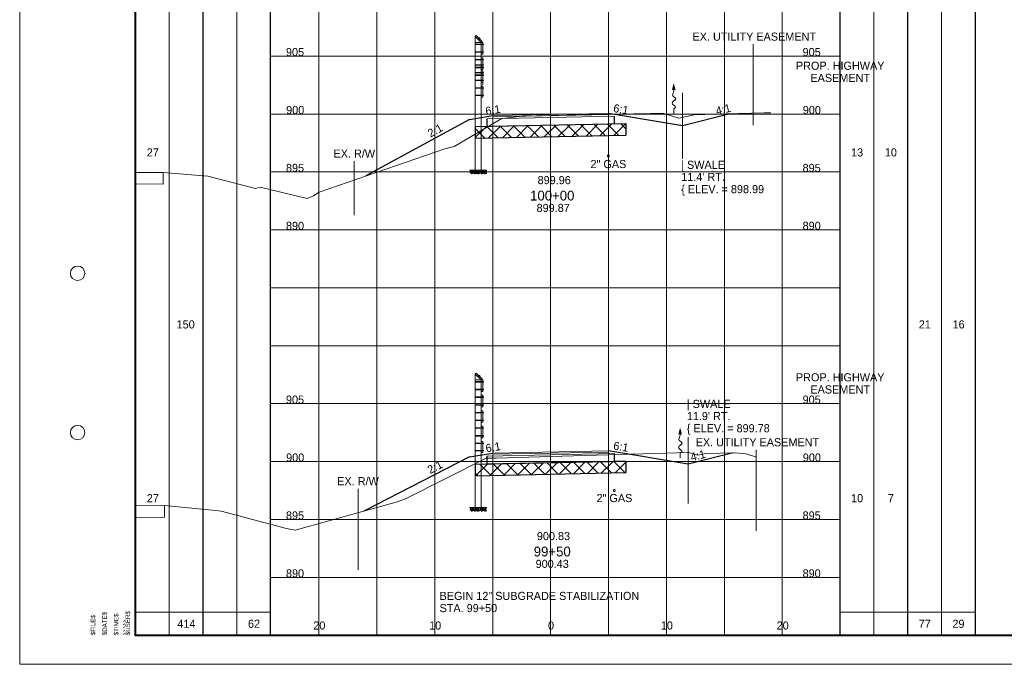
# Paper-space layout 'Layout1' of a CAD drawing. Header units: feet. Extents: x -1005 to 2379, y -670 to 6548.
# Tile 29 of 69: x -10 to 75, y 2528 to 2583. Entities that reach past the tile are written whole.
import ezdxf
from ezdxf.enums import TextEntityAlignment as Align

# ---------------------------------------------------------------- set-up
doc = ezdxf.new("R2010")
doc.units = ezdxf.units.FT
doc.header["$LTSCALE"] = 5
doc.header["$MEASUREMENT"] = 0
for name, pattern in [('cl5', [50, 1.25, -1.25, 45, -1.25, 1.25]), ('DGN Style 2', [150.837143, 90.502286, -60.334857]), ('DGN Style 3', [211.172, 150.837143, -60.334857]), ('esmtshpr', [5.35, 1, -0.175, -0.175, 4]), ('esmtuex', [4.65, 0.8, -0.275, -0.275, 0.8, -0.3, 0.8, -0.3, 0.8, -0.3]), ('fencepr', [1, 0.925, 0.075]), ('rowex', [4.85, 0.8, -0.375, -0.375, 0.8, -0.3, 0.8, -0.3, 0.8, -0.3])]:
    doc.linetypes.add(name, pattern=pattern)
for name, color, linetype, lineweight in [('DR_P_Flow_Arrow', 151, 'Continuous', 13), ('GE_P_CL_5', 7, 'cl5', 13), ('PV_P_Text', 7, 'Continuous', 13), ('PV_X_EOP', 7, 'DGN Style 3', 0), ('RD_P_Cells', 7, 'Continuous', 0), ('RD_P_Fence', 230, 'fencepr', 13), ('RW_P_Esmt_SH', 193, 'esmtshpr', 40), ('RW_X_Esmt_U', 6, 'esmtuex', 30), ('RW_X_Fee_RW', 6, 'rowex', 30), ('SH_Border', 7, 'Continuous', 40), ('SH_Data', 7, 'Continuous', 0), ('SH_Major_Grid_Line', 254, 'Continuous', 13), ('SH_Text', 7, 'Continuous', 13), ('TX_P_20', 7, 'Continuous', 13), ('TX_P_5', 7, 'Continuous', 13), ('TX_P_Misc', 7, 'Continuous', 13), ('TX_X_5', 7, 'Continuous', 0), ('UT_X_Gas', 2, 'Continuous', 0), ('XS_P_Finished_Grade', 3, 'Continuous', 30), ('XS_P_Pavt_Surface', 251, 'Continuous', 13), ('XS_P_Subgrade', 4, 'Continuous', 30), ('XS_P_Undercut', 230, 'Continuous', 30), ('XS_X_Ground_Line', 3, 'DGN Style 2', 13)]:
    doc.layers.add(name, color=color, linetype=linetype, lineweight=lineweight)
doc.layers.add('SH_Cut_Line', color=7, linetype='DGN Style 3', lineweight=0, plot=False)
doc.layers.add('XS_P_Pavt_Layers', color=251, linetype='Continuous', lineweight=0, transparency=0.5)
doc.styles.add('Slanted-Normal LS 0.50', font='font31.shx', dxfattribs={"height": 0.14})
doc.styles.add('Slanted-Sub Title', font='font31.shx', dxfattribs={"height": 0.17})
doc.styles.add('Style-CHAR_FAST_FONT', font='CHAR_FAST_FONT.shx')
doc.styles.add('Style-FONT1', font='FONT1.shx')
doc.styles.add('Style-font31', font='font31.shx')

# ---------------------------------------------------------------- blocks, each defined once
blk = doc.blocks.new('STAMP')
at = {"layer": 'TX_P_Misc', "linetype": 'Continuous', "lineweight": 13, "style": 'Style-CHAR_FAST_FONT'}
for s, p in [('$DATE$', (-0.573, 0)), ('$TIME$', (-0.373, 0)), ('$USER$', (-0.173, 0)), ('$FILE$', (-0.773, 0))]:
    blk.add_text(s, height=0.078, rotation=90, dxfattribs=at).set_placement(p, align=Align.TOP_LEFT)
blk = doc.blocks.new('XS POINT_137')
at = {"layer": 'PV_X_EOP'}
blk.add_line((0, 0.5), (0, -0.5), dxfattribs=at)
blk = doc.blocks.new('XS POINT_138')
at = {"layer": 'RW_X_Fee_RW', "linetype": 'DGN Style 3', "lineweight": 0}
blk.add_line((0, 3.5), (0, -3.5), dxfattribs=at)
blk = doc.blocks.new('GPKLBL_111')
at = {"layer": 'TX_P_5', "linetype": 'Continuous', "extrusion": (0, 0, -1), "insert": (-0.462, 0.97), "char_height": 0.7, "attachment_point": 3, "text_direction": (-0.986394, 0.164399, 0), "line_spacing_factor": 0.6, "style": 'Style-font31'}
blk.add_mtext('6:1', dxfattribs=at)
blk = doc.blocks.new('XS POINT_139')
at = {"layer": 'RW_P_Esmt_SH', "linetype": 'Continuous', "lineweight": 13}
blk.add_line((0, 3.5), (0, -3.5), dxfattribs=at)
blk = doc.blocks.new('GPKLBL_112')
at = {"layer": 'TX_P_5', "linetype": 'Continuous', "insert": (-0.511, 0.978), "char_height": 0.7, "attachment_point": 1, "rotation": 350.53768, "line_spacing_factor": 0.6, "style": 'Style-font31'}
blk.add_mtext('6:1', dxfattribs=at)
blk = doc.blocks.new('GPKLBL_113')
at = {"layer": 'TX_P_5', "linetype": 'Continuous', "insert": (-1.114, 0.56), "char_height": 0.7, "attachment_point": 1, "rotation": 14.03624, "line_spacing_factor": 0.9, "style": 'Style-font31'}
blk.add_mtext('4:1', dxfattribs=at)
blk = doc.blocks.new('XS POINT_140')
at = {"layer": 'UT_X_Gas', "linetype": 'DGN Style 3'}
blk.add_circle((0, 0), 0.0833, dxfattribs=at)
blk = doc.blocks.new('DFL-P_5')
at = {"layer": 'DR_P_Flow_Arrow', "color": 151, "linetype": 'Continuous', "lineweight": 13}
blk.add_open_spline([(-0.08, 0), (-0.081, 0), (-0.082, 0), (-0.083, 0), (-0.094, 0), (-0.105, 0.005), (-0.116, 0.008), (-0.123, 0.01), (-0.131, 0.013), (-0.137, 0.015), (-0.152, 0.02), (-0.165, -0.02), (-0.179, -0.022), (-0.195, -0.023), (-0.212, 0.018), (-0.228, 0.02), (-0.245, 0.021), (-0.266, -0.028), (-0.284, -0.022), (-0.29, -0.02), (-0.287, 0.001), (-0.295, 0.001), (-0.313, 0), (-0.332, 0), (-0.35, 0)], degree=3, knots=[0, 0, 0, 0, 0.009646, 0.009646, 0.009646, 0.112481, 0.112481, 0.112481, 0.179673, 0.179673, 0.179673, 0.350625, 0.350625, 0.350625, 0.544565, 0.544565, 0.544565, 0.756426, 0.756426, 0.756426, 0.832712, 0.832712, 0.832712, 1, 1, 1, 1], dxfattribs=at)
at = {"layer": 'DR_P_Flow_Arrow', "color": 151, "linetype": 'Continuous', "lineweight": 0, "extrusion": (0, 0, -1)}
blk.add_solid([(0.08, 0.022), (0, 0), (0.08, -0.021)], dxfattribs=at)
blk = doc.blocks.new('XS POINT_141')
at = {"layer": 'RW_X_Esmt_U', "linetype": 'DGN Style 3', "lineweight": 0}
blk.add_line((0, 3.5), (0, -3.5), dxfattribs=at)
blk = doc.blocks.new('RCP')
at = {"layer": 'RD_P_Cells'}
for points, knots in [([(0.02, 0.09), (0.03, 0.1), (0.05, 0.11), (0.07, 0.11), (0.07, 0.12), (0.08, 0.1), (0.08, 0.09), (0.08, 0.08), (0.07, 0.07), (0.06, 0.06), (0.05, 0.05), (0.02, 0.04), (0.02, 0.05), (0.01, 0.06), (0.01, 0.07), (0.01, 0.08), (0.01, 0.08), (0.01, 0.08), (0.01, 0.09), (0.02, 0.09), (0.02, 0.09), (0.02, 0.09)], [0, 0, 0, 0, 0.258176, 0.258176, 0.258176, 0.385117, 0.385117, 0.385117, 0.555016, 0.555016, 0.555016, 0.785627, 0.785627, 0.785627, 0.908123, 0.908123, 0.908123, 0.969027, 0.969027, 0.969027, 1, 1, 1, 1]), ([(0.05, 0.33), (0.06, 0.33), (0.06, 0.34), (0.07, 0.34), (0.08, 0.35), (0.09, 0.35), (0.1, 0.35), (0.11, 0.35), (0.12, 0.35), (0.12, 0.34), (0.13, 0.33), (0.13, 0.33), (0.13, 0.32), (0.12, 0.31), (0.12, 0.3), (0.11, 0.29), (0.1, 0.28), (0.09, 0.28), (0.08, 0.28), (0.07, 0.28), (0.05, 0.27), (0.04, 0.28), (0.04, 0.29), (0.03, 0.29), (0.03, 0.3), (0.03, 0.31), (0.04, 0.32), (0.04, 0.32), (0.04, 0.32), (0.04, 0.33), (0.05, 0.33)], [0, 0, 0, 0, 0.107172, 0.107172, 0.107172, 0.224609, 0.224609, 0.224609, 0.311187, 0.311187, 0.311187, 0.390245, 0.390245, 0.390245, 0.521508, 0.521508, 0.521508, 0.650159, 0.650159, 0.650159, 0.785017, 0.785017, 0.785017, 0.874079, 0.874079, 0.874079, 0.953282, 0.953282, 0.953282, 1, 1, 1, 1]), ([(0.16, 0.26), (0.17, 0.26), (0.19, 0.27), (0.2, 0.27), (0.22, 0.27), (0.22, 0.25), (0.23, 0.23), (0.23, 0.22), (0.23, 0.2), (0.22, 0.19), (0.2, 0.18), (0.19, 0.17), (0.17, 0.17), (0.16, 0.16), (0.14, 0.16), (0.13, 0.17), (0.12, 0.17), (0.11, 0.18), (0.11, 0.18), (0.1, 0.2), (0.1, 0.22), (0.11, 0.23), (0.11, 0.24), (0.12, 0.24), (0.13, 0.25), (0.13, 0.25), (0.14, 0.26), (0.15, 0.26), (0.15, 0.26), (0.15, 0.26), (0.16, 0.26)], [0, 0, 0, 0, 0.126661, 0.126661, 0.126661, 0.253188, 0.253188, 0.253188, 0.368171, 0.368171, 0.368171, 0.509113, 0.509113, 0.509113, 0.63015, 0.63015, 0.63015, 0.70369, 0.70369, 0.70369, 0.826515, 0.826515, 0.826515, 0.907901, 0.907901, 0.907901, 0.976801, 0.976801, 0.976801, 1, 1, 1, 1]), ([(0.16, 0.11), (0.17, 0.11), (0.18, 0.11), (0.19, 0.12), (0.21, 0.12), (0.23, 0.12), (0.25, 0.1), (0.26, 0.09), (0.26, 0.07), (0.26, 0.06), (0.25, 0.05), (0.24, 0.03), (0.23, 0.02), (0.21, 0), (0.18, 0), (0.16, 0.01), (0.15, 0.02), (0.13, 0.03), (0.13, 0.05), (0.12, 0.06), (0.13, 0.07), (0.14, 0.08), (0.14, 0.09), (0.14, 0.09), (0.15, 0.1), (0.15, 0.1), (0.15, 0.1), (0.16, 0.11)], [0, 0, 0, 0, 0.098896, 0.098896, 0.098896, 0.24332, 0.24332, 0.24332, 0.355319, 0.355319, 0.355319, 0.496743, 0.496743, 0.496743, 0.673566, 0.673566, 0.673566, 0.816859, 0.816859, 0.816859, 0.906168, 0.906168, 0.906168, 0.969895, 0.969895, 0.969895, 1, 1, 1, 1]), ([(0.29, 0.35), (0.3, 0.35), (0.31, 0.36), (0.32, 0.36), (0.34, 0.36), (0.34, 0.33), (0.34, 0.32), (0.33, 0.31), (0.32, 0.3), (0.31, 0.3), (0.3, 0.29), (0.28, 0.29), (0.27, 0.3), (0.27, 0.31), (0.27, 0.32), (0.27, 0.33), (0.27, 0.33), (0.28, 0.34), (0.28, 0.34), (0.28, 0.35), (0.28, 0.35), (0.29, 0.35)], [0, 0, 0, 0, 0.188286, 0.188286, 0.188286, 0.356428, 0.356428, 0.356428, 0.541746, 0.541746, 0.541746, 0.732506, 0.732506, 0.732506, 0.852511, 0.852511, 0.852511, 0.937171, 0.937171, 0.937171, 1, 1, 1, 1]), ([(0.31, 0.2), (0.32, 0.21), (0.33, 0.21), (0.34, 0.22), (0.35, 0.22), (0.36, 0.2), (0.36, 0.18), (0.37, 0.17), (0.36, 0.16), (0.35, 0.14), (0.34, 0.13), (0.33, 0.13), (0.32, 0.12), (0.31, 0.12), (0.3, 0.12), (0.29, 0.13), (0.28, 0.14), (0.27, 0.15), (0.27, 0.16), (0.28, 0.17), (0.28, 0.19), (0.29, 0.19), (0.29, 0.2), (0.3, 0.2), (0.31, 0.2)], [0, 0, 0, 0, 0.135762, 0.135762, 0.135762, 0.276579, 0.276579, 0.276579, 0.425633, 0.425633, 0.425633, 0.565886, 0.565886, 0.565886, 0.678149, 0.678149, 0.678149, 0.814077, 0.814077, 0.814077, 0.922173, 0.922173, 0.922173, 1, 1, 1, 1])]:
    blk.add_open_spline(points, degree=3, knots=knots, dxfattribs=at)
blk = doc.blocks.new('GPKLBL_114')
at = {"layer": 'TX_P_5', "linetype": 'Continuous', "insert": (-0.724, 0.674), "char_height": 0.7, "attachment_point": 1, "rotation": 27.97353, "line_spacing_factor": 0.6, "style": 'Style-font31'}
blk.add_mtext('2:1', dxfattribs=at)
blk = doc.blocks.new('XS POINT_142')
at = {"layer": 'PV_X_EOP'}
blk.add_line((0, 0.5), (0, -0.5), dxfattribs=at)
blk = doc.blocks.new('GPKLBL_115')
at = {"layer": 'TX_P_5', "linetype": 'Continuous', "extrusion": (0, 0, -1), "insert": (-0.462, 0.97), "char_height": 0.7, "attachment_point": 3, "text_direction": (-0.986394, 0.164399, 0), "line_spacing_factor": 0.6, "style": 'Style-font31'}
blk.add_mtext('6:1', dxfattribs=at)
blk = doc.blocks.new('XS POINT_143')
at = {"layer": 'RW_P_Esmt_SH', "linetype": 'Continuous', "lineweight": 13}
blk.add_line((0, 3.5), (0, -3.5), dxfattribs=at)
blk = doc.blocks.new('GPKLBL_116')
at = {"layer": 'TX_P_5', "linetype": 'Continuous', "insert": (-1.114, 0.56), "char_height": 0.7, "attachment_point": 1, "rotation": 14.03624, "line_spacing_factor": 0.9, "style": 'Style-font31'}
blk.add_mtext('4:1', dxfattribs=at)
blk = doc.blocks.new('GPKLBL_117')
at = {"layer": 'TX_P_5', "linetype": 'Continuous', "insert": (-0.511, 0.978), "char_height": 0.7, "attachment_point": 1, "rotation": 350.53768, "line_spacing_factor": 0.6, "style": 'Style-font31'}
blk.add_mtext('6:1', dxfattribs=at)
blk = doc.blocks.new('XS POINT_144')
at = {"layer": 'UT_X_Gas', "linetype": 'DGN Style 3'}
blk.add_circle((0, 0), 0.0833, dxfattribs=at)
blk = doc.blocks.new('DFL-P_6')
at = {"layer": 'DR_P_Flow_Arrow', "color": 151, "linetype": 'Continuous', "lineweight": 13}
blk.add_open_spline([(-0.08, 0), (-0.081, 0), (-0.082, 0), (-0.083, 0), (-0.094, 0), (-0.105, 0.005), (-0.116, 0.008), (-0.123, 0.01), (-0.131, 0.013), (-0.137, 0.015), (-0.152, 0.02), (-0.165, -0.02), (-0.179, -0.022), (-0.195, -0.023), (-0.212, 0.018), (-0.228, 0.02), (-0.245, 0.021), (-0.266, -0.028), (-0.284, -0.022), (-0.29, -0.02), (-0.287, 0.001), (-0.295, 0.001), (-0.313, 0), (-0.332, 0), (-0.35, 0)], degree=3, knots=[0, 0, 0, 0, 0.009646, 0.009646, 0.009646, 0.112481, 0.112481, 0.112481, 0.179673, 0.179673, 0.179673, 0.350625, 0.350625, 0.350625, 0.544565, 0.544565, 0.544565, 0.756426, 0.756426, 0.756426, 0.832712, 0.832712, 0.832712, 1, 1, 1, 1], dxfattribs=at)
at = {"layer": 'DR_P_Flow_Arrow', "color": 151, "linetype": 'Continuous', "lineweight": 0, "extrusion": (0, 0, -1)}
blk.add_solid([(0.08, 0.022), (0, 0), (0.08, -0.021)], dxfattribs=at)
blk = doc.blocks.new('XS POINT_145')
at = {"layer": 'RW_X_Esmt_U', "linetype": 'DGN Style 3', "lineweight": 0}
blk.add_line((0, 3.5), (0, -3.5), dxfattribs=at)
blk = doc.blocks.new('GPKLBL_118')
at = {"layer": 'TX_P_5', "linetype": 'Continuous', "insert": (-0.724, 0.674), "char_height": 0.7, "attachment_point": 1, "rotation": 27.97353, "line_spacing_factor": 0.6, "style": 'Style-font31'}
blk.add_mtext('2:1', dxfattribs=at)

psp = doc.layouts.get("Layout1")

# ---------------------------------------------------------------- hatches: boundary and pattern name
at = {"layer": 'XS_P_Undercut', "lineweight": 0}
h = psp.add_hatch(dxfattribs=at)
h.set_pattern_fill('CROSSHATCH', color=256, style=0, pattern_type=2)
h.set_pattern_definition([(45, (38.5606, 2573.95135), (-0.589255, 0.589255), []), (315, (38.5606, 2573.95135), (0.589255, 0.589255), [])])
h.paths.add_polyline_path([(41.333, 2574.153), (30.332, 2573.933), (29.333, 2573.913), (29.333, 2572.913), (42.333, 2573.173), (42.333, 2574.153), (42.333, 2574.173)])
h = psp.add_hatch(dxfattribs=at)
h.set_pattern_fill('CROSSHATCH', color=256, style=0, pattern_type=2)
h.set_pattern_definition([(45, (37.1274, 2544.4542), (-0.589255, 0.589255), []), (315, (37.1274, 2544.4542), (0.589255, 0.589255), [])])
h.paths.add_polyline_path([(30.332, 2544.803), (29.333, 2544.783), (29.333, 2543.783), (42.333, 2544.043), (42.333, 2545.043), (41.333, 2545.023)])

# ---------------------------------------------------------------- linework, layer by layer
at = {"layer": 'GE_P_CL_5'}
for p, q in [((47.224, 2576.844), (47.224, 2571.126)), ((47.708, 2547.099), (47.708, 2541.381))]:
    psp.add_line(p, q, dxfattribs=at)
at = {"layer": 'PV_X_EOP'}
for p, q in [((2.391, 2569.96), (2.391, 2568.96)), ((2.495, 2541.207), (2.495, 2540.207))]:
    psp.add_line(p, q, dxfattribs=at)
at = {"layer": 'RD_P_Fence'}
for p, q in [((29.325, 2581.682), (29.418, 2581.775)), ((29.711, 2581.539), (29.682, 2581.569)), ((29.825, 2581.182), (29.918, 2581.275)), ((30.032, 2580.997), (30.032, 2581.038)), ((30.032, 2580.327), (30.032, 2580.368)), ((30.032, 2579.667), (30.032, 2579.708)), ((30.032, 2579.215), (30.032, 2579.257)), ((30.032, 2578.997), (30.032, 2579.038)), ((30.032, 2578.555), (30.032, 2578.597)), ((30.032, 2578.337), (30.032, 2578.378)), ((30.032, 2577.885), (30.032, 2577.927)), ((30.032, 2577.225), (30.032, 2577.267)), ((30.032, 2576.597), (30.032, 2576.639)), ((29.325, 2552.552), (29.418, 2552.645)), ((29.711, 2552.409), (29.682, 2552.439)), ((29.825, 2552.052), (29.918, 2552.145)), ((30.032, 2551.867), (30.032, 2551.908)), ((30.032, 2551.197), (30.032, 2551.238)), ((30.032, 2550.537), (30.032, 2550.578)), ((30.032, 2549.867), (30.032, 2549.908)), ((30.032, 2549.207), (30.032, 2549.248)), ((30.032, 2548.537), (30.032, 2548.578)), ((30.032, 2547.877), (30.032, 2547.918)), ((30.032, 2547.207), (30.032, 2547.248)), ((30.032, 2546.547), (30.032, 2546.588)), ((30.032, 2545.919), (30.032, 2545.96))]:
    psp.add_line(p, q, dxfattribs=at)
at = {"layer": 'RD_P_Fence', "linetype": 'Continuous'}
for p, q in [((29.325, 2581.682), (29.325, 2570.153)), ((29.325, 2581.682), (29.825, 2581.182)), ((29.418, 2581.775), (29.918, 2581.275)), ((29.54, 2581.426), (29.682, 2581.569)), ((29.569, 2581.397), (29.711, 2581.539)), ((29.639, 2581.555), (29.653, 2581.569)), ((29.712, 2581.511), (29.653, 2581.569)), ((29.697, 2581.496), (29.712, 2581.511)), ((29.325, 2581.182), (29.825, 2581.182)), ((29.325, 2581.038), (30.032, 2581.038)), ((29.325, 2580.997), (30.032, 2580.997)), ((29.825, 2581.182), (29.825, 2570.153)), ((29.825, 2581.182), (29.992, 2581.182)), ((29.992, 2580.182), (29.992, 2581.182)), ((29.992, 2581.059), (30.013, 2581.059)), ((29.992, 2580.976), (30.013, 2580.976)), ((30.013, 2580.976), (30.013, 2581.059)), ((29.325, 2580.368), (30.032, 2580.368)), ((29.325, 2580.327), (30.032, 2580.327)), ((29.825, 2580.182), (29.992, 2580.182)), ((29.825, 2579.852), (29.992, 2579.852)), ((29.992, 2580.389), (30.013, 2580.389)), ((29.992, 2580.306), (30.013, 2580.306)), ((29.992, 2578.852), (29.992, 2579.852)), ((30.013, 2580.306), (30.013, 2580.389)), ((29.325, 2579.708), (30.032, 2579.708)), ((29.325, 2579.667), (30.032, 2579.667)), ((29.325, 2579.257), (30.032, 2579.257)), ((29.325, 2579.215), (30.032, 2579.215)), ((29.325, 2579.038), (30.032, 2579.038)), ((29.325, 2578.997), (30.032, 2578.997)), ((29.825, 2579.071), (29.992, 2579.071)), ((29.992, 2579.729), (30.013, 2579.729)), ((29.992, 2579.646), (30.013, 2579.646)), ((29.992, 2579.278), (30.013, 2579.278)), ((29.992, 2579.194), (30.013, 2579.194)), ((29.992, 2579.059), (30.013, 2579.059)), ((29.992, 2578.976), (30.013, 2578.976)), ((30.013, 2579.646), (30.013, 2579.729)), ((30.013, 2579.194), (30.013, 2579.278)), ((30.013, 2578.976), (30.013, 2579.059)), ((29.325, 2578.597), (30.032, 2578.597)), ((29.325, 2578.555), (30.032, 2578.555)), ((29.325, 2578.378), (30.032, 2578.378)), ((29.325, 2578.337), (30.032, 2578.337)), ((29.825, 2578.852), (29.992, 2578.852)), ((29.825, 2578.741), (29.992, 2578.741)), ((29.825, 2578.522), (29.992, 2578.522)), ((29.992, 2577.741), (29.992, 2578.741)), ((29.992, 2578.618), (30.013, 2578.618)), ((29.992, 2578.534), (30.013, 2578.534)), ((29.992, 2577.522), (29.992, 2578.522)), ((29.992, 2578.399), (30.013, 2578.399)), ((29.992, 2578.316), (30.013, 2578.316)), ((30.013, 2578.534), (30.013, 2578.618)), ((30.013, 2578.316), (30.013, 2578.399)), ((29.325, 2577.927), (30.032, 2577.927)), ((29.325, 2577.885), (30.032, 2577.885)), ((29.325, 2577.267), (30.032, 2577.267)), ((29.325, 2577.225), (30.032, 2577.225)), ((29.825, 2577.741), (29.992, 2577.741)), ((29.825, 2577.411), (29.992, 2577.411)), ((29.992, 2577.948), (30.013, 2577.948)), ((29.992, 2577.864), (30.013, 2577.864)), ((29.992, 2576.453), (29.992, 2577.411)), ((29.992, 2577.288), (30.013, 2577.288)), ((29.992, 2577.204), (30.013, 2577.204)), ((30.013, 2577.864), (30.013, 2577.948)), ((30.013, 2577.204), (30.013, 2577.288)), ((29.325, 2576.639), (30.032, 2576.639)), ((29.325, 2576.597), (30.032, 2576.597)), ((29.825, 2576.453), (29.992, 2576.453)), ((29.992, 2576.66), (30.013, 2576.66)), ((29.992, 2576.576), (30.013, 2576.576)), ((30.013, 2576.576), (30.013, 2576.66)), ((29.325, 2570.153), (29.825, 2570.153)), ((29.325, 2552.552), (29.325, 2541.023)), ((29.325, 2552.552), (29.825, 2552.052)), ((29.418, 2552.645), (29.918, 2552.145)), ((29.325, 2552.052), (29.825, 2552.052)), ((29.325, 2551.908), (30.032, 2551.908)), ((29.325, 2551.867), (30.032, 2551.867)), ((29.54, 2552.296), (29.682, 2552.439)), ((29.569, 2552.267), (29.711, 2552.409)), ((29.639, 2552.425), (29.653, 2552.439)), ((29.712, 2552.381), (29.653, 2552.439)), ((29.697, 2552.366), (29.712, 2552.381)), ((29.825, 2552.052), (29.825, 2541.023)), ((29.825, 2552.052), (29.992, 2552.052)), ((29.992, 2551.052), (29.992, 2552.052)), ((29.992, 2551.929), (30.013, 2551.929)), ((29.992, 2551.846), (30.013, 2551.846)), ((30.013, 2551.846), (30.013, 2551.929)), ((29.325, 2551.238), (30.032, 2551.238)), ((29.325, 2551.197), (30.032, 2551.197)), ((29.825, 2551.052), (29.992, 2551.052)), ((29.992, 2551.259), (30.013, 2551.259)), ((29.992, 2551.176), (30.013, 2551.176)), ((30.013, 2551.176), (30.013, 2551.259)), ((29.325, 2550.578), (30.032, 2550.578)), ((29.325, 2550.537), (30.032, 2550.537)), ((29.825, 2550.722), (29.992, 2550.722)), ((29.992, 2549.722), (29.992, 2550.722)), ((29.992, 2550.599), (30.013, 2550.599)), ((29.992, 2550.516), (30.013, 2550.516)), ((30.013, 2550.516), (30.013, 2550.599)), ((29.325, 2549.908), (30.032, 2549.908)), ((29.325, 2549.867), (30.032, 2549.867)), ((29.325, 2549.248), (30.032, 2549.248)), ((29.325, 2549.207), (30.032, 2549.207)), ((29.825, 2549.722), (29.992, 2549.722)), ((29.825, 2549.392), (29.992, 2549.392)), ((29.992, 2549.929), (30.013, 2549.929)), ((29.992, 2549.846), (30.013, 2549.846)), ((29.992, 2548.392), (29.992, 2549.392)), ((29.992, 2549.269), (30.013, 2549.269)), ((29.992, 2549.186), (30.013, 2549.186)), ((30.013, 2549.846), (30.013, 2549.929)), ((30.013, 2549.186), (30.013, 2549.269)), ((29.325, 2548.578), (30.032, 2548.578)), ((29.325, 2548.537), (30.032, 2548.537)), ((29.825, 2548.392), (29.992, 2548.392)), ((29.992, 2548.599), (30.013, 2548.599)), ((29.992, 2548.516), (30.013, 2548.516)), ((30.013, 2548.516), (30.013, 2548.599)), ((29.325, 2547.918), (30.032, 2547.918)), ((29.325, 2547.877), (30.032, 2547.877)), ((29.825, 2548.062), (29.992, 2548.062)), ((29.992, 2547.062), (29.992, 2548.062)), ((29.992, 2547.939), (30.013, 2547.939)), ((29.992, 2547.856), (30.013, 2547.856)), ((30.013, 2547.856), (30.013, 2547.939)), ((29.325, 2547.248), (30.032, 2547.248)), ((29.325, 2547.207), (30.032, 2547.207)), ((29.825, 2547.062), (29.992, 2547.062)), ((29.825, 2546.732), (29.992, 2546.732)), ((29.992, 2547.269), (30.013, 2547.269)), ((29.992, 2547.186), (30.013, 2547.186)), ((29.992, 2545.774), (29.992, 2546.732)), ((29.992, 2546.609), (30.013, 2546.609)), ((30.013, 2547.186), (30.013, 2547.269)), ((30.013, 2546.526), (30.013, 2546.609)), ((29.325, 2546.588), (30.032, 2546.588)), ((29.325, 2546.547), (30.032, 2546.547)), ((29.325, 2545.96), (30.032, 2545.96)), ((29.325, 2545.919), (30.032, 2545.919)), ((29.825, 2545.774), (29.992, 2545.774)), ((29.992, 2546.526), (30.013, 2546.526)), ((29.992, 2545.981), (30.013, 2545.981)), ((29.992, 2545.898), (30.013, 2545.898)), ((30.013, 2545.898), (30.013, 2545.981)), ((29.325, 2541.023), (29.825, 2541.023))]:
    psp.add_line(p, q, dxfattribs=at)
at = {"layer": 'RD_P_Fence', "ltscale": 1.166667}
for centre in [(29.34, 2581.018), (29.34, 2580.348), (29.34, 2579.688), (29.34, 2579.236), (29.34, 2579.018), (29.34, 2578.576), (29.34, 2578.358), (29.34, 2577.906), (29.34, 2577.246), (29.34, 2576.618), (29.34, 2551.888), (29.34, 2551.218), (29.34, 2550.558), (29.34, 2549.888), (29.34, 2549.228), (29.34, 2548.558), (29.34, 2547.898), (29.34, 2547.228), (29.34, 2546.568), (29.34, 2545.94)]:
    psp.add_arc(centre, 0.03, 119.86589, 240.13411, dxfattribs=at)
at = {"layer": 'RW_X_Fee_RW', "linetype": 'DGN Style 3', "lineweight": 0}
psp.add_line((18.886, 2570.936), (18.886, 2566.27), dxfattribs=at)
at = {"layer": 'SH_Border', "color": 7, "linetype": 'Continuous', "lineweight": 40, "flags": 128}
psp.add_lwpolyline([(0, 2635), (157.5, 2635), (157.5, 2530), (0, 2530), (0, 2635)], close=True, dxfattribs=at)
at = {"layer": 'SH_Border', "color": 7, "linetype": 'Continuous', "lineweight": 0}
for centre in [(-5, 2561.25), (-5, 2547.5)]:
    psp.add_circle(centre, 0.625, dxfattribs=at)
at = {"layer": 'SH_Cut_Line', "color": 7, "linetype": 'DGN Style 3', "lineweight": 0, "flags": 128}
psp.add_lwpolyline([(-10, 2527.5), (160, 2527.5), (160, 2637.5), (-10, 2637.5), (-10, 2527.5)], close=True, dxfattribs=at)
at = {"layer": 'SH_Data', "color": 7, "linetype": 'Continuous', "lineweight": 30}
for p, q in [((5.832, 2530), (5.832, 2635)), ((11.665, 2530), (11.665, 2635)), ((60.832, 2530), (60.832, 2635)), ((66.667, 2530), (66.667, 2635)), ((72.5, 2530), (72.5, 2635))]:
    psp.add_line(p, q, dxfattribs=at)
at = {"layer": 'SH_Data', "color": 7, "linetype": 'Continuous', "lineweight": 13}
for p, q in [((2.916, 2530), (2.916, 2633.75)), ((63.75, 2530), (63.75, 2633.75)), ((69.583, 2530), (69.583, 2633.75)), ((8.749, 2530), (8.749, 2631.667)), ((0, 2532), (11.665, 2532)), ((60.832, 2532), (72.5, 2532))]:
    psp.add_line(p, q, dxfattribs=at)
at = {"layer": 'SH_Major_Grid_Line', "color": 254, "linetype": 'Continuous', "lineweight": 13}
for p, q in [((15.832, 2530), (15.832, 2635)), ((20.832, 2530), (20.832, 2635)), ((25.832, 2530), (25.832, 2635)), ((30.832, 2530), (30.832, 2635)), ((35.833, 2530), (35.833, 2635)), ((40.833, 2530), (40.833, 2635)), ((45.833, 2530), (45.833, 2635)), ((50.833, 2530), (50.833, 2635)), ((55.833, 2530), (55.833, 2635)), ((11.665, 2580), (60.832, 2580)), ((11.665, 2575), (60.832, 2575)), ((11.665, 2570), (60.832, 2570)), ((11.665, 2565), (60.832, 2565)), ((11.665, 2560), (60.832, 2560)), ((11.665, 2555), (60.832, 2555)), ((11.665, 2550), (60.832, 2550)), ((11.665, 2545), (60.832, 2545)), ((11.665, 2540), (60.832, 2540)), ((11.665, 2535), (60.832, 2535))]:
    psp.add_line(p, q, dxfattribs=at)
at = {"layer": 'XS_P_Finished_Grade'}
for p, q in [((28.822, 2574.525), (30.832, 2574.86)), ((47.224, 2573.995), (40.833, 2575.06)), ((51.32, 2575.019), (47.224, 2573.995)), ((28.822, 2574.525), (19.886, 2569.652)), ((47.708, 2544.784), (40.833, 2545.93)), ((51.591, 2545.755), (47.708, 2544.784)), ((28.832, 2545.397), (19.695, 2540.714)), ((28.832, 2545.397), (30.832, 2545.73))]:
    psp.add_line(p, q, dxfattribs=at)
at = {"layer": 'XS_P_Pavt_Layers', "color": 2, "lineweight": 13}
for p, q in [((30.332, 2574.6), (41.333, 2574.82)), ((30.832, 2574.756), (40.833, 2574.956)), ((30.832, 2545.626), (40.833, 2545.826)), ((30.332, 2545.47), (41.333, 2545.69))]:
    psp.add_line(p, q, dxfattribs=at)
at = {"layer": 'XS_P_Pavt_Surface', "color": 193}
for p, q in [((30.832, 2574.86), (40.833, 2575.06)), ((30.832, 2574.86), (30.832, 2574.61)), ((40.833, 2575.06), (40.833, 2574.81)), ((30.832, 2545.73), (40.833, 2545.93)), ((40.833, 2545.93), (40.833, 2545.68)), ((30.832, 2545.73), (30.832, 2545.48))]:
    psp.add_line(p, q, dxfattribs=at)
at = {"layer": 'XS_P_Subgrade'}
for p, q in [((41.333, 2574.82), (41.333, 2574.153)), ((29.333, 2573.913), (42.333, 2574.173)), ((30.332, 2574.6), (30.332, 2573.933)), ((30.332, 2574.6), (30.332, 2573.933)), ((30.332, 2574.6), (30.332, 2573.933)), ((29.333, 2544.783), (42.333, 2545.043)), ((30.332, 2545.47), (30.332, 2544.803)), ((30.332, 2545.47), (30.332, 2544.803)), ((41.333, 2545.69), (41.333, 2545.023))]:
    psp.add_line(p, q, dxfattribs=at)
at = {"layer": 'XS_P_Subgrade', "lineweight": 13}
for p, q in [((29.325, 2570.153), (28.832, 2570.153)), ((29.825, 2570.153), (30.332, 2570.153)), ((29.325, 2541.023), (28.832, 2541.023)), ((29.825, 2541.023), (30.332, 2541.023))]:
    psp.add_line(p, q, dxfattribs=at)
at = {"layer": 'XS_P_Undercut'}
for p, q in [((29.333, 2573.913), (29.333, 2572.913)), ((42.333, 2574.173), (42.333, 2573.173)), ((29.333, 2572.913), (42.333, 2573.173)), ((42.333, 2545.043), (42.333, 2544.043)), ((29.333, 2544.783), (29.333, 2543.783)), ((29.333, 2543.783), (42.333, 2544.043))]:
    psp.add_line(p, q, dxfattribs=at)
at = {"layer": 'XS_P_Undercut', "lineweight": 0, "flags": 128}
for points in [[(41.333, 2574.153), (30.332, 2573.933), (29.333, 2573.913), (29.333, 2572.913), (42.333, 2573.173), (42.333, 2574.153), (42.333, 2574.173), (41.333, 2574.153)], [(30.332, 2544.803), (29.333, 2544.783), (29.333, 2543.783), (42.333, 2544.043), (42.333, 2545.043), (41.333, 2545.023), (30.332, 2544.803)]]:
    psp.add_lwpolyline(points, close=True, dxfattribs=at)
at = {"layer": 'XS_X_Ground_Line', "flags": 128}
for points in [[(0, 2569.962), (2.392, 2569.96), (6.24, 2569.628), (7.03, 2569.438), (10.346, 2568.58), (10.756, 2568.694), (14.813, 2567.719), (15.361, 2567.942), (15.857, 2568.259), (26.688, 2572.004), (27.503, 2572.196), (31.615, 2574.628), (33.382, 2574.816), (35.833, 2574.867), (44.443, 2575.048), (45.51, 2575.069), (46.912, 2574.64), (48.222, 2574.925), (50.979, 2575.009), (54.279, 2575.102), (54.85, 2575.103)], [(0, 2568.962), (2.391, 2568.96)], [(0, 2541.172), (2.495, 2541.207), (6.892, 2540.769), (7.393, 2540.723), (13.034, 2539.232), (13.786, 2539.092), (22.491, 2541.482), (23.317, 2541.773), (30.26, 2545.3), (31.146, 2545.3), (35.833, 2545.434), (47.779, 2545.775), (48.529, 2545.541), (49.24, 2545.694), (51.777, 2545.76), (52.701, 2545.657), (53.515, 2545.399)], [(0, 2540.172), (2.495, 2540.207), (2.495, 2540.207)]]:
    psp.add_lwpolyline(points, dxfattribs=at)

# ---------------------------------------------------------------- block references
at = {"layer": 'DR_P_Flow_Arrow', "color": 151, "linetype": 'Continuous', "lineweight": 0, "xscale": 7.5, "yscale": 7.5, "zscale": 7.5, "rotation": 89.99999999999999}
for name, p in [('DFL-P_6', (46.465, 2577.667)), ('DFL-P_5', (47.016, 2547.938))]:
    psp.add_blockref(name, p, dxfattribs=at)
at = {"layer": 'PV_X_EOP'}
for name, p in [('XS POINT_142', (2.391, 2569.46)), ('XS POINT_137', (2.495, 2540.707))]:
    psp.add_blockref(name, p, dxfattribs=at)
at = {"layer": 'RD_P_Cells', "extrusion": (0, 0, -1), "xscale": 0.75, "yscale": 0.75, "zscale": 0.75}
for p in [(-29.163, 2569.84), (-29.437, 2569.84), (-29.704, 2569.84), (-30.022, 2569.84), (-30.303, 2569.84), (-29.163, 2540.71), (-29.437, 2540.71), (-29.704, 2540.71), (-30.022, 2540.71), (-30.303, 2540.71)]:
    psp.add_blockref('RCP', p, dxfattribs=at)
at = {"layer": 'RW_P_Esmt_SH', "linetype": 'Continuous', "lineweight": 13}
for name, p in [('XS POINT_143', (60.832, 2574.02)), ('XS POINT_139', (60.832, 2547.124))]:
    psp.add_blockref(name, p, dxfattribs=at)
at = {"layer": 'RW_X_Esmt_U', "linetype": 'DGN Style 3', "lineweight": 0}
for name, p in [('XS POINT_145', (53.32, 2577.532)), ('XS POINT_141', (53.591, 2542.517))]:
    psp.add_blockref(name, p, dxfattribs=at)
at = {"layer": 'RW_X_Fee_RW', "linetype": 'DGN Style 3', "lineweight": 0}
psp.add_blockref('XS POINT_138', (19.207, 2539.158), dxfattribs=at)
at = {"layer": 'TX_P_5', "linetype": 'Continuous', "extrusion": (0, 0, -1)}
for name, p in [('GPKLBL_115', (-30.971, 2574.835)), ('GPKLBL_111', (-30.991, 2545.722))]:
    psp.add_blockref(name, p, dxfattribs=at)
at = {"layer": 'TX_P_5', "linetype": 'Continuous'}
for name, p in [('GPKLBL_117', (41.833, 2574.893)), ('GPKLBL_116', (51.131, 2575.019)), ('GPKLBL_112', (41.833, 2545.763)), ('GPKLBL_113', (48.947, 2545.141))]:
    psp.add_blockref(name, p, dxfattribs=at)
for name, p, rotation in [('GPKLBL_118', (25.855, 2572.911), 0.6301301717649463), ('GPKLBL_114', (25.825, 2543.859), 359.1586679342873)]:
    psp.add_blockref(name, p, dxfattribs=dict(at, rotation=rotation))
at = {"layer": 'TX_P_Misc', "linetype": 'Continuous', "lineweight": 13, "xscale": 5, "yscale": 5, "zscale": 5}
psp.add_blockref('STAMP', (0, 2530), dxfattribs=at)
at = {"layer": 'UT_X_Gas', "linetype": 'DGN Style 3'}
for name, p in [('XS POINT_144', (40.813, 2571.388)), ('XS POINT_140', (41.333, 2542.508))]:
    psp.add_blockref(name, p, dxfattribs=at)

# ---------------------------------------------------------------- texts
at = {"layer": 'PV_P_Text', "style": 'Slanted-Normal LS 0.50'}
for s, p in [(' 899.96', (36.014, 2568.945)), (' 900.83', (35.95, 2538.221))]:
    psp.add_text(s, height=0.7, dxfattribs=at).set_placement(p, align=Align.CENTER)
at = {"layer": 'RW_P_Esmt_SH', "linetype": 'Continuous', "lineweight": 13, "char_height": 0.7, "attachment_point": 2, "line_spacing_factor": 0.9, "style": 'Style-font31'}
for insert in [(60.832, 2579.52), (60.832, 2552.624)]:
    psp.add_mtext('PROP. HIGHWAY\\PEASEMENT', dxfattribs=dict(at, insert=insert))
at = {"layer": 'RW_X_Esmt_U', "linetype": 'Continuous', "lineweight": 0, "style": 'Style-font31'}
for p in [(53.414, 2582.032), (53.685, 2547.017)]:
    psp.add_text('EX. UTILITY EASEMENT', height=0.7, dxfattribs=at).set_placement(p, align=Align.TOP_CENTER)
at = {"layer": 'RW_X_Fee_RW', "linetype": 'Continuous', "lineweight": 0, "char_height": 0.7, "attachment_point": 2, "line_spacing_factor": 0.66, "style": 'Style-font31'}
for insert in [(18.886, 2571.936), (19.207, 2543.658)]:
    psp.add_mtext('EX. R/W\\P', dxfattribs=dict(at, insert=insert))
at = {"layer": 'SH_Border', "color": 7, "linetype": 'Continuous', "lineweight": 0, "style": 'Style-FONT1'}
psp.add_text('`````', height=0.625, rotation=90, dxfattribs=at).set_placement((-0.375, 2530))
at = {"layer": 'SH_Text', "style": 'Style-font31'}
for s, p in [('905', (13.768, 2580)), ('905', (58.369, 2580)), ('900', (13.785, 2575)), ('900', (58.386, 2575)), ('895', (13.768, 2570)), ('895', (58.369, 2570)), ('890', (13.768, 2565)), ('890', (58.369, 2565)), ('905', (13.768, 2550)), ('905', (58.369, 2550)), ('900', (13.785, 2545)), ('900', (58.386, 2545)), ('895', (13.768, 2540)), ('895', (58.369, 2540)), ('890', (13.768, 2535)), ('890', (58.369, 2535)), ('20', (15.868, 2530.5)), ('10', (25.868, 2530.5)), ('0', (35.868, 2530.5)), ('0', (35.868, 2530.5)), ('10', (45.868, 2530.5)), ('20', (55.868, 2530.5))]:
    psp.add_text(s, height=0.7, dxfattribs=at).set_placement(p, align=Align.CENTER)
at = {"layer": 'SH_Text', "insert": (26.246, 2533.754), "char_height": 0.7, "attachment_point": 1, "line_spacing_factor": 0.9, "style": 'Slanted-Sub Title'}
psp.add_mtext('BEGIN 12" SUBGRADE STABILIZATION\\PSTA. 99+50', dxfattribs=at)
at = {"layer": 'TX_P_20', "style": 'Slanted-Normal LS 0.50'}
for s, p in [('27', (1.494, 2571.687)), ('13', (62.293, 2571.687)), ('10', (65.209, 2571.687)), ('150', (4.329, 2556.84)), ('21', (68.137, 2556.84)), ('16', (71.053, 2556.84)), ('27', (1.494, 2541.84)), ('10', (62.293, 2541.84)), ('7', (65.209, 2541.84)), ('414', (4.393, 2531)), ('62', (10.226, 2531)), ('77', (68.132, 2531)), ('29', (71.042, 2531))]:
    psp.add_text(s, height=0.7, dxfattribs=at).set_placement(p, align=Align.MIDDLE_CENTER)
at = {"layer": 'TX_P_5'}
for s, insert, char_height, attachment_point, line_spacing_factor, style in [("| SWALE\\P11.4' RT.\\P\\{ ELEV. = 898.99", (47.107, 2570.967), 0.7, 1, 0.9, 'Slanted-Normal LS 0.50'), ('100+00 ', (35.974, 2567.954), 0.85, 5, 0.6, 'Slanted-Sub Title'), ("| SWALE\\P11.9' RT.\\P\\{ ELEV. = 899.78", (47.592, 2550.33), 0.7, 1, 0.9, 'Slanted-Normal LS 0.50'), ('99+50 ', (35.974, 2537.23), 0.85, 5, 0.6, 'Slanted-Sub Title')]:
    psp.add_mtext(s, dxfattribs=dict(at, insert=insert, char_height=char_height, attachment_point=attachment_point, line_spacing_factor=line_spacing_factor, style=style))
at = {"layer": 'TX_X_5', "char_height": 0.7, "attachment_point": 2, "line_spacing_factor": 0.6, "style": 'Slanted-Normal LS 0.50'}
for s, insert in [('899.87', (36.054, 2567.245)), ('900.43', (35.971, 2536.521))]:
    psp.add_mtext(s, dxfattribs=dict(at, insert=insert))
at = {"layer": 'UT_X_Gas', "linetype": 'Continuous', "style": 'Style-font31'}
for p in [(40.824, 2571.034), (41.344, 2542.201)]:
    psp.add_text('2" GAS', height=0.7, dxfattribs=at).set_placement(p, align=Align.TOP_CENTER)

doc.saveas('drawing.dxf')
